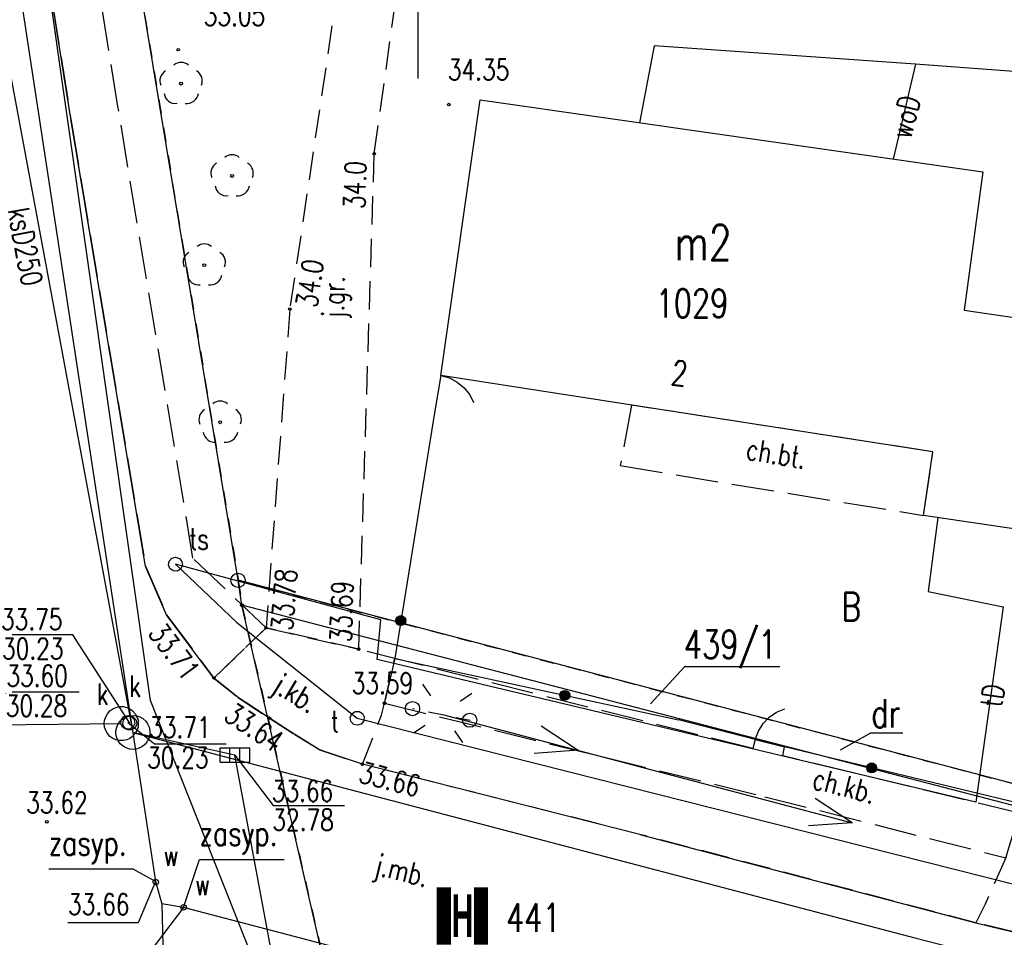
# Model space of a CAD drawing. Header units: millimetres. Extents: x 42484 to 45713, y 27065 to 28593.
# Tile 4 of 23: x 42528 to 42563, y 28471 to 28504. Entities that reach past the tile are written whole.
import ezdxf
from ezdxf.enums import TextEntityAlignment as Align

# ---------------------------------------------------------------- set-up
doc = ezdxf.new("R2010")
doc.units = ezdxf.units.MM
for name, pattern in [('2', [1, 0.5, -0.5]), ('423', [2, 1.5, -0.5]), ('424', [1.5, 1, -0.5]), ('901', [0])]:
    doc.linetypes.add(name, pattern=pattern)
for name, color, linetype in [('202-punkt_graniczny', 7, 'Continuous'), ('203-punkt_graniczny', 7, 'Continuous'), ('210-oznaczenie_konturu_uzytku_g', 7, 'Continuous'), ('211-numer_dzialki_ewidencyjnej', 7, 'Continuous'), ('218-kontur_uzytku_gruntowego', 7, 'Continuous'), ('219-dzialka_ewidencyjna', 7, 'Continuous'), ('238-Punkt_adresowy_budynku', 7, 'Continuous'), ('312-budynek_ewidencyjny', 7, 'Continuous'), ('312-oznaczenie_budynku_ewidency', 7, 'Continuous'), ('581-Numer_w_GESUT-SWPOD', 7, 'Continuous'), ('chodnik', 7, 'Continuous'), ('chodnik-Atr17', 7, 'Continuous'), ('drzewo_lisciaste', 7, 'Continuous'), ('furtka', 7, 'Continuous'), ('jezdnia', 7, 'Continuous'), ('jezdnia-Atr17', 7, 'Continuous'), ('komora_podziemna', 7, 'Continuous'), ('komora_podziemna-Atr17', 7, 'Continuous'), ('kratka_sciekowa', 7, 'Continuous'), ('kraweznik', 7, 'Continuous'), ('latarnia', 7, 'Continuous'), ('ogrodzenie_trwale', 7, 'Continuous'), ('opisy', 7, 'Continuous'), ('pikieta_naturalna', 7, 'Continuous'), ('pikieta_naturalna-Atr2', 7, 'Continuous'), ('pikieta_sztuczna', 7, 'Continuous'), ('pikieta_sztuczna-Atr2', 7, 'Continuous'), ('przewod_elektroenergetyczny_nis', 7, 'Continuous'), ('przewod_kanalizacyjny', 7, 'Continuous'), ('przewod_kanalizacyjny-Atr1', 7, 'Continuous'), ('przewod_telekomunikacyjny_podzi', 7, 'Continuous'), ('przewod_wodociagowy', 7, 'Continuous'), ('przewod_wodociagowy-Atr1', 7, 'Continuous'), ('rzedna-Atr2', 7, 'Continuous'), ('rzedna-Atr3', 7, 'Continuous'), ('slupek_telekomunikacyjny', 7, 'Continuous'), ('slupek_telekomunikacyjny-Atr17', 7, 'Continuous'), ('studnia_kanalizacyjna', 7, 'Continuous'), ('wlaz_do_komory_lub_kanalu_-_kwa', 7, 'Continuous'), ('wlaz_do_komory_lub_kanalu_-_okr', 7, 'Continuous'), ('zasuwa_lub_zawor', 7, 'Continuous'), ('zasuwa_lub_zawor-Atr17', 7, 'Continuous')]:
    doc.layers.add(name, color=color, linetype=linetype)
doc.styles.add('ARIAL', font='arial.ttf')
doc.styles.add('STYL_ARIAL', font='simplex', dxfattribs={"width": 0.75, "oblique": 0.1})

# ---------------------------------------------------------------- blocks, each defined once
blk = doc.blocks.new('202')
at = {"color": 0}
blk.add_circle((0, 0), 0.25, dxfattribs=at)
blk = doc.blocks.new('203')
at = {"color": 0}
blk.add_circle((0, 0), 0.05, dxfattribs=at)
blk = doc.blocks.new('US15')
at = {"color": 7}
blk.add_polyline3d([(0, 0.25, 0), (0.1352, 0.2103, 0), (0.2274, 0.1039, 0), (0.2475, -0.0356, 0), (0.1889, -0.1637, 0), (0.0704, -0.2399, 0), (-0.0704, -0.2399, 0), (-0.1889, -0.1637, 0), (-0.2475, -0.0356, 0), (-0.2274, 0.1039, 0), (-0.1352, 0.2103, 0), (0, 0.25, 0)], dxfattribs=at)
blk = doc.blocks.new('US22')
at = {"color": 7}
blk.add_polyline3d([(0, 0.25, 0), (0.1352, 0.2103, 0), (0.2274, 0.1039, 0), (0.2475, -0.0356, 0), (0.1889, -0.1637, 0), (0.0704, -0.2399, 0), (-0.0704, -0.2399, 0), (-0.1889, -0.1637, 0), (-0.2475, -0.0356, 0), (-0.2274, 0.1039, 0), (-0.1352, 0.2103, 0), (0, 0.25, 0)], dxfattribs=at)
blk = doc.blocks.new('US05')
at = {"color": 7}
for points in [[(-0.525, 0.25, 0), (-0.175, 0.25, 0)], [(-0.525, -0.25, 0), (-0.525, 0.25, 0)], [(-0.175, 0.25, 0), (0.175, 0.25, 0)], [(-0.175, -0.25, 0), (-0.175, 0.25, 0)], [(0.175, 0.25, 0), (0.525, 0.25, 0)], [(0.175, -0.25, 0), (0.175, 0.25, 0)], [(0.525, -0.25, 0), (0.525, 0.25, 0)], [(-0.525, -0.25, 0), (-0.175, -0.25, 0)], [(-0.175, -0.25, 0), (0.175, -0.25, 0)], [(0.175, -0.25, 0), (0.525, -0.25, 0)]]:
    blk.add_polyline3d(points, dxfattribs=at)
blk = doc.blocks.new('US09')
at = {"color": 7}
blk.add_polyline3d([(0.25, 0.0005, 0), (0.2103, -0.1347, 0), (0.1038, -0.227, 0), (-0.0356, -0.247, 0), (-0.1637, -0.1885, 0), (-0.2399, -0.07, 0), (-0.2399, 0.0709, 0), (-0.1637, 0.1894, 0), (-0.0356, 0.2479, 0), (0.1038, 0.2279, 0), (0.2103, 0.1356, 0), (0.25, 0.0005, 0)], dxfattribs=at)
blk = doc.blocks.new('OK04')
at = {"color": 7}
blk.add_polyline3d([(0, 0.001, 0), (0.0328, 0.3129, 0), (0.1297, 0.6111, 0), (0.2865, 0.8827, 0), (0.4963, 1.1157, 0), (0.75, 1.3, 0)], dxfattribs=at)
blk = doc.blocks.new('PW01')
at = {"color": 7}
blk.add_polyline3d([(0.045, 0, 0), (0.0318, -0.0318, 0), (0, -0.045, 0), (-0.0318, -0.0318, 0), (-0.045, 0, 0), (-0.0318, 0.0318, 0), (0, 0.045, 0), (0.0318, 0.0318, 0), (0.045, 0, 0)], dxfattribs=at)
blk = doc.blocks.new('922')
at = {"color": 0}
blk.add_circle((0, 0), 0.05, dxfattribs=at)
for centre, radius, start, end in [((0, 0.35), 0.4, 50.114, 129.886), ((-0.35, 0.1), 0.4, 119.8482, 203.5195), ((0.35, 0.1), 0.4, 336.8845, 60.1518), ((-0.2, -0.3), 0.4, 187.477, 278.4788), ((0.2, -0.275), 0.425, 262.6459, 349.6289)]:
    blk.add_arc(centre, radius, start, end, dxfattribs=at)
blk = doc.blocks.new('510')
at = {"color": 0}
blk.add_circle((0, 0), 0.25, dxfattribs=at)
blk = doc.blocks.new('515')
at = {"color": 0}
for p, q in [((0, 1.25), (0, 0.75)), ((-1.25, 0), (-0.75, 0)), ((0.75, 0), (1.25, 0)), ((0, -0.75), (0, -1.25))]:
    blk.add_line(p, q, dxfattribs=at)

msp = doc.modelspace()

# ---------------------------------------------------------------- linework, layer by layer
at = {"color": 10, "const_width": 0.5, "elevation": -1900}
for points in [[(42542.839, 28473.213), (42542.839, 28471.195)], [(42544.149, 28473.213), (42544.149, 28471.195)]]:
    msp.add_lwpolyline(points, dxfattribs=at)
at = {"layer": '210-oznaczenie_konturu_uzytku_g', "color": 3}
msp.add_polyline3d([(42559.044, 28478.66, 0), (42557.9, 28478.66, 0), (42556.827, 28478.053, 0)], dxfattribs=at)
at = {"layer": '218-kontur_uzytku_gruntowego', "color": 3, "linetype": '2'}
for points in [[(42530.491, 28514.846, 0), (42535.581, 28484.056, 0)], [(42535.581, 28484.056, 0), (42579.361, 28472.566, 0)], [(42535.581, 28484.056, 0), (42535.711, 28483.176, 0)], [(42535.711, 28483.176, 0), (42535.581, 28484.056, 0)], [(42535.711, 28483.176, 0), (42539.141, 28468.246, 0)]]:
    msp.add_polyline3d(points, dxfattribs=at)
at = {"layer": '219-dzialka_ewidencyjna', "color": 7}
for points in [[(42535.571, 28484.056, 0), (42530.491, 28514.846, 0)], [(42535.711, 28483.176, 0), (42535.571, 28484.056, 0)], [(42579.361, 28472.566, 0), (42535.571, 28484.056, 0)], [(42539.141, 28468.246, 0), (42535.711, 28483.176, 0)], [(42579.241, 28471.866, 0), (42535.711, 28483.176, 0)]]:
    msp.add_polyline3d(points, dxfattribs=at)
at = {"layer": '312-budynek_ewidencyjny', "color": 7}
for points in [[(42542.731, 28491.286, 0), (42544.121, 28501.026, 0)], [(42544.121, 28501.026, 0), (42561.861, 28498.476, 0)], [(42561.861, 28498.476, 0), (42561.201, 28493.596, 0)], [(42561.201, 28493.596, 0), (42565.861, 28492.916, 0)], [(42560.101, 28488.596, 0), (42542.731, 28491.286, 0)], [(42559.771, 28486.346, 0), (42560.101, 28488.596, 0)], [(42564.781, 28485.606, 0), (42559.771, 28486.346, 0)]]:
    msp.add_polyline3d(points, dxfattribs=at)
at = {"layer": '581-Numer_w_GESUT-SWPOD', "color": 7}
for points in [[(42533.641, 28472.506, 0), (42534.211, 28474.196, 0), (42537.195, 28474.196, 0)], [(42532.661, 28473.416, 0), (42531.871, 28473.856, 0), (42528.887, 28473.856, 0)]]:
    msp.add_polyline3d(points, dxfattribs=at)
at = {"layer": 'chodnik', "color": 7, "linetype": '423'}
for points in [[(42533.981, 28484.836, 0), (42531.331, 28500.786, 0), (42528.151, 28520.496, 0), (42527.751, 28522.856, 0), (42526.351, 28531.606, 0), (42528.531, 28531.896, 0), (42528.351, 28533.066, 0), (42526.131, 28532.786, 0), (42524.921, 28540.896, 0), (42523.351, 28540.606, 0), (42526.191, 28522.266, 0), (42529.691, 28500.206, 0), (42532.301, 28484.556, 0), (42533.051, 28482.836, 0), (42534.721, 28480.606, 0), (42536.561, 28482.376, 0), (42533.981, 28484.836, 0)], [(42549.461, 28490.246, 0), (42549.061, 28488.106, 0), (42559.771, 28486.346, 0), (42560.101, 28488.596, 0), (42549.461, 28490.246, 0)], [(42541.101, 28481.296, 0), (42540.741, 28479.716, 0), (42554.171, 28476.416, 0), (42562.671, 28474.256, 0), (42563.161, 28475.836, 0), (42554.801, 28477.856, 0), (42554.861, 28478.176, 0), (42553.831, 28478.436, 0), (42553.741, 28478.116, 0), (42541.101, 28481.296, 0)]]:
    msp.add_polyline3d(points, dxfattribs=at)
at = {"layer": 'furtka', "color": 7}
for points in [[(42542.731, 28491.286, 0), (42542.521, 28490.036, 0)], [(42553.831, 28478.436, 0), (42554.861, 28478.176, 0)]]:
    msp.add_polyline3d(points, dxfattribs=at)
at = {"layer": 'jezdnia', "color": 7, "linetype": '424'}
for points in [[(42529.691, 28500.206, 0), (42526.191, 28522.266, 0)], [(42541.591, 28507.776, 0), (42544.571, 28516.176, 0), (42547.801, 28521.236, 0), (42544.681, 28521.376, 0), (42541.511, 28515.236, 0), (42539.991, 28511.056, 0), (42537.401, 28493.636, 0), (42536.561, 28482.376, 0), (42539.831, 28481.626, 0), (42540.381, 28499.126, 0), (42541.591, 28507.776, 0)], [(42532.301, 28484.556, 0), (42529.691, 28500.206, 0)], [(42533.051, 28482.836, 0), (42532.301, 28484.556, 0)], [(42534.721, 28480.606, 0), (42533.051, 28482.836, 0)], [(42538.451, 28478.076, 0), (42539.961, 28477.566, 0), (42540.641, 28479.296, 0), (42540.741, 28479.716, 0), (42541.101, 28481.296, 0), (42539.831, 28481.626, 0), (42536.561, 28482.376, 0), (42534.721, 28480.606, 0), (42535.591, 28479.906, 0), (42536.681, 28479.186, 0), (42537.571, 28478.616, 0), (42538.451, 28478.076, 0)], [(42535.591, 28479.906, 0), (42534.721, 28480.606, 0)], [(42536.681, 28479.186, 0), (42535.591, 28479.906, 0)], [(42537.571, 28478.616, 0), (42536.681, 28479.186, 0)], [(42538.451, 28478.076, 0), (42537.571, 28478.616, 0)], [(42539.961, 28477.566, 0), (42538.451, 28478.076, 0)], [(42549.751, 28475.086, 0), (42539.961, 28477.566, 0)], [(42561.611, 28471.966, 0), (42567.271, 28470.596, 0), (42567.261, 28471.456, 0), (42567.401, 28473.126, 0), (42567.851, 28474.586, 0), (42563.161, 28475.836, 0), (42562.671, 28474.256, 0), (42561.941, 28472.616, 0), (42561.611, 28471.966, 0)], [(42561.611, 28471.966, 0), (42549.751, 28475.086, 0)], [(42567.271, 28470.596, 0), (42561.611, 28471.966, 0)]]:
    msp.add_polyline3d(points, dxfattribs=at)
at = {"layer": 'komora_podziemna', "color": 34}
msp.add_polyline3d([(42532.051, 28478.996, 0), (42532.041, 28478.876, 0), (42532.001, 28478.756, 0), (42531.941, 28478.646, 0), (42531.851, 28478.546, 0), (42531.751, 28478.476, 0), (42531.641, 28478.426, 0), (42531.511, 28478.396, 0), (42531.391, 28478.396, 0), (42531.261, 28478.426, 0), (42531.151, 28478.476, 0), (42531.051, 28478.546, 0), (42530.961, 28478.646, 0), (42530.901, 28478.756, 0), (42530.861, 28478.876, 0), (42530.851, 28478.996, 0), (42530.861, 28479.116, 0), (42530.901, 28479.236, 0), (42530.961, 28479.346, 0), (42531.051, 28479.446, 0), (42531.151, 28479.516, 0), (42531.261, 28479.566, 0), (42531.391, 28479.596, 0), (42531.511, 28479.596, 0), (42531.641, 28479.566, 0), (42531.751, 28479.516, 0), (42531.851, 28479.446, 0), (42531.941, 28479.346, 0), (42532.001, 28479.236, 0), (42532.041, 28479.116, 0), (42532.051, 28478.996, 0)], dxfattribs=at)
at = {"layer": 'kraweznik', "color": 7}
for points in [[(42549.751, 28475.086, 0), (42539.961, 28477.566, 0), (42538.451, 28478.076, 0), (42537.571, 28478.616, 0), (42536.681, 28479.186, 0), (42535.591, 28479.906, 0), (42534.721, 28480.606, 0), (42533.051, 28482.836, 0), (42532.301, 28484.556, 0), (42529.691, 28500.206, 0), (42526.191, 28522.266, 0), (42523.351, 28540.606, 0), (42522.681, 28544.736, 0), (42521.999, 28548.833, 0)], [(42549.751, 28475.086, 0), (42561.611, 28471.966, 0), (42567.271, 28470.596, 0), (42567.451, 28470.556, 0), (42587.381, 28465.676, 0), (42592.597, 28464.455, 0), (42604.189, 28461.599, 0), (42605.257, 28462.636, 0), (42605.354, 28463.577, 0), (42605.633, 28465.303, 0), (42609.801, 28464.087, 0)]]:
    msp.add_polyline3d(points, dxfattribs=at)
at = {"layer": 'latarnia', "color": 7, "linetype": '2'}
msp.add_polyline3d([(42543.761, 28479.106, 0), (42541.731, 28479.516, 0)], dxfattribs=at)
at = {"layer": 'ogrodzenie_trwale', "color": 7, "linetype": '901'}
for points in [[(42542.521, 28490.036, 0), (42541.101, 28481.296, 0), (42551.121, 28479.126, 0)], [(42553.831, 28478.436, 0), (42551.121, 28479.126, 0)], [(42579.811, 28472.156, 0), (42554.861, 28478.176, 0)]]:
    msp.add_polyline3d(points, dxfattribs=at)
at = {"layer": 'ogrodzenie_trwale', "color": 7}
for centre, radius in [((42541.318, 28482.634), 0.175), ((42541.318, 28482.634), 0.158), ((42541.318, 28482.634), 0.14), ((42541.318, 28482.634), 0.122), ((42541.318, 28482.634), 0.105), ((42541.318, 28482.634), 0.0875), ((42541.318, 28482.634), 0.07), ((42541.318, 28482.634), 0.0525), ((42541.318, 28482.634), 0.035), ((42547.107, 28479.996), 0.175), ((42547.107, 28479.996), 0.158), ((42547.107, 28479.996), 0.14), ((42547.107, 28479.996), 0.122), ((42547.107, 28479.996), 0.105), ((42547.107, 28479.996), 0.0875), ((42547.107, 28479.996), 0.07), ((42547.107, 28479.996), 0.0525), ((42547.107, 28479.996), 0.035), ((42557.939, 28477.434), 0.175), ((42557.939, 28477.434), 0.158), ((42557.939, 28477.434), 0.14), ((42557.939, 28477.434), 0.122), ((42557.939, 28477.434), 0.105), ((42557.939, 28477.434), 0.0875), ((42557.939, 28477.434), 0.07), ((42557.939, 28477.434), 0.0525), ((42557.939, 28477.434), 0.035)]:
    msp.add_circle(centre, radius, dxfattribs=at)
at = {"layer": 'opisy', "color": 7}
msp.add_polyline3d([(42541.931, 28501.776, 0), (42541.931, 28506.776, 0)], dxfattribs=at)
at = {"layer": 'przewod_elektroenergetyczny_nis', "color": 1}
for points in [[(42542.784, 28479.313, 0), (42557.252, 28475.492, 0), (42555.949, 28476.356, 0)], [(42546.277, 28478.913, 0), (42547.573, 28478.062, 0), (42546.03, 28477.941, 0)], [(42555.712, 28475.395, 0), (42557.24, 28475.505, 0)]]:
    msp.add_polyline3d(points, dxfattribs=at)
at = {"layer": 'przewod_kanalizacyjny', "color": 34}
for points in [[(42521.467, 28548.845, 0), (42521.861, 28545.636, 0), (42522.341, 28540.936, 0), (42523.411, 28533.116, 0), (42525.651, 28511.976, 0), (42531.861, 28478.686, 0)], [(42523.42, 28418.974, 0), (42526.401, 28433.876, 0), (42524.711, 28478.926, 0), (42531.451, 28478.996, 0)], [(42531.861, 28478.686, 0), (42559.461, 28471.436, 0), (42589.791, 28463.656, 0), (42606.761, 28459.566, 0), (42629.271, 28453.846, 0)], [(42533.24, 28417.168, 0), (42535.151, 28433.086, 0), (42536.611, 28445.216, 0), (42537.241, 28461.746, 0), (42536.981, 28469.726, 0), (42535.461, 28477.886, 0), (42531.861, 28478.686, 0)]]:
    msp.add_polyline3d(points, dxfattribs=at)
at = {"layer": 'przewod_telekomunikacyjny_podzi', "color": 30}
for points in [[(42537.861, 28449.386, 0), (42539.101, 28451.146, 0), (42539.481, 28458.666, 0), (42536.411, 28469.906, 0), (42532.481, 28479.816, 0), (42525.881, 28526.076, 0), (42522.968, 28548.812, 0)], [(42560.271, 28486.276, 0), (42559.931, 28483.666, 0), (42562.581, 28483.116, 0), (42561.621, 28476.226, 0), (42550.811, 28478.806, 0), (42540.481, 28481.266, 0), (42540.611, 28482.656, 0), (42533.361, 28484.626, 0)], [(42533.361, 28484.626, 0), (42535.531, 28482.566, 0), (42539.781, 28479.186, 0), (42573.521, 28470.656, 0), (42604.241, 28462.806, 0), (42625.921, 28457.706, 0), (42634.371, 28455.326, 0)]]:
    msp.add_polyline3d(points, dxfattribs=at)
at = {"layer": 'przewod_wodociagowy', "color": 5}
for points in [[(42523.991, 28531.696, 0), (42527.351, 28508.266, 0), (42532.661, 28473.416, 0), (42532.881, 28472.636, 0)], [(42559.491, 28502.286, 0), (42550.261, 28502.926, 0), (42549.741, 28500.216, 0)], [(42559.491, 28502.286, 0), (42558.701, 28498.926, 0)], [(42613.871, 28496.406, 0), (42608.731, 28496.786, 0), (42586.711, 28498.576, 0), (42571.601, 28501.536, 0), (42569.421, 28501.546, 0), (42559.491, 28502.286, 0)], [(42663.781, 28439.396, 0), (42645.691, 28443.546, 0), (42636.561, 28445.926, 0), (42635.121, 28446.296, 0), (42587.441, 28458.486, 0), (42579.011, 28460.806, 0), (42544.421, 28469.676, 0), (42533.641, 28472.506, 0), (42532.881, 28472.636, 0)], [(42532.881, 28472.636, 0), (42533.311, 28455.126, 0)]]:
    msp.add_polyline3d(points, dxfattribs=at)
at = {"layer": 'rzedna-Atr2', "color": 7}
for points in [[(42531.751, 28479.016, 0), (42529.741, 28482.136, 0), (42527.204, 28482.136, 0)], [(42524.841, 28478.786, 0), (42527.431, 28480.116, 0), (42529.963, 28480.116, 0)], [(42531.681, 28479.036, 0), (42532.621, 28478.286, 0), (42535.153, 28478.286, 0)], [(42535.461, 28477.886, 0), (42536.809, 28476.109, 0), (42539.326, 28476.109, 0)], [(42532.661, 28473.416, 0), (42532.041, 28471.966, 0), (42529.568, 28471.966, 0)], [(42533.641, 28472.506, 0), (42531.981, 28470.306, 0), (42529.444, 28470.306, 0)]]:
    msp.add_polyline3d(points, dxfattribs=at)
at = {"layer": 'studnia_kanalizacyjna', "color": 34}
msp.add_polyline3d([(42531.861, 28479.286, 0), (42531.981, 28479.276, 0), (42532.101, 28479.236, 0), (42532.211, 28479.176, 0), (42532.311, 28479.086, 0), (42532.381, 28478.986, 0), (42532.431, 28478.876, 0), (42532.461, 28478.746, 0), (42532.461, 28478.626, 0), (42532.431, 28478.496, 0), (42532.381, 28478.386, 0), (42532.311, 28478.286, 0), (42532.211, 28478.196, 0), (42532.101, 28478.136, 0), (42531.981, 28478.096, 0), (42531.861, 28478.086, 0), (42531.741, 28478.096, 0), (42531.621, 28478.136, 0), (42531.511, 28478.196, 0), (42531.411, 28478.286, 0), (42531.341, 28478.386, 0), (42531.291, 28478.496, 0), (42531.261, 28478.626, 0), (42531.261, 28478.746, 0), (42531.291, 28478.876, 0), (42531.341, 28478.986, 0), (42531.411, 28479.086, 0), (42531.511, 28479.176, 0), (42531.621, 28479.236, 0), (42531.741, 28479.276, 0), (42531.861, 28479.286, 0)], dxfattribs=at)
at = {"layer": 'wlaz_do_komory_lub_kanalu_-_kwa', "color": 7}
msp.add_polyline3d([(42554.703, 28480.996, 0), (42551.333, 28480.996, 0), (42550.135, 28479.698, 0)], dxfattribs=at)
at = {"layer": 'zasuwa_lub_zawor', "color": 5}
for points in [[(42532.595, 28473.336, 0), (42532.569, 28473.408, 0), (42532.601, 28473.477, 0), (42532.673, 28473.504, 0), (42532.743, 28473.471, 0), (42532.769, 28473.399, 0), (42532.736, 28473.33, 0), (42532.664, 28473.304, 0), (42532.595, 28473.336, 0)], [(42533.577, 28472.438, 0), (42533.55, 28472.51, 0), (42533.583, 28472.58, 0), (42533.655, 28472.606, 0), (42533.724, 28472.573, 0), (42533.75, 28472.501, 0), (42533.718, 28472.432, 0), (42533.646, 28472.406, 0), (42533.577, 28472.438, 0)]]:
    msp.add_polyline3d(points, dxfattribs=at)

# ---------------------------------------------------------------- block references
at = {"layer": '202-punkt_graniczny', "color": 7}
msp.add_blockref('202', (42535.571, 28484.056), dxfattribs=at)
at = {"layer": '203-punkt_graniczny', "color": 7}
msp.add_blockref('203', (42535.711, 28483.176), dxfattribs=at)
at = {"layer": 'drzewo_lisciaste', "color": 3}
for p in [(42533.561, 28501.596), (42535.361, 28498.336), (42534.381, 28495.186), (42534.941, 28489.636)]:
    msp.add_blockref('922', p, dxfattribs=at)
at = {"layer": 'furtka', "color": 7}
for p, rotation in [((42542.731, 28491.286), 260.46088), ((42553.831, 28478.436), 345.8316)]:
    msp.add_blockref('OK04', p, dxfattribs=dict(at, rotation=rotation))
at = {"layer": 'komora_podziemna', "color": 30, "rotation": 345.75138}
msp.add_blockref('US15', (42539.781, 28479.186), dxfattribs=at)
at = {"layer": 'kratka_sciekowa', "color": 34}
msp.add_blockref('US05', (42535.461, 28477.886), dxfattribs=at)
at = {"layer": 'latarnia', "color": 7, "rotation": 304.27985}
msp.add_blockref('515', (42542.793, 28479.358), dxfattribs=at)
at = {"layer": 'latarnia', "color": 7}
for p in [(42541.731, 28479.526), (42543.751, 28479.116)]:
    msp.add_blockref('510', p, dxfattribs=at)
at = {"layer": 'pikieta_naturalna', "color": 7}
for p in [(42540.381, 28499.126), (42537.401, 28493.636)]:
    msp.add_blockref('PW01', p, dxfattribs=at)
at = {"layer": 'pikieta_sztuczna', "color": 7}
for p in [(42533.461, 28502.796), (42543.011, 28500.856), (42536.561, 28482.376), (42539.831, 28481.626), (42534.721, 28480.606), (42540.741, 28479.716), (42536.681, 28479.186), (42539.961, 28477.566)]:
    msp.add_blockref('PW01', p, dxfattribs=at)
at = {"layer": 'pikieta_sztuczna', "color": 7, "rotation": 180.0004199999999}
msp.add_blockref('PW01', (42528.821, 28475.526), dxfattribs=at)
at = {"layer": 'slupek_telekomunikacyjny', "color": 30, "rotation": 88.07507}
msp.add_blockref('US09', (42533.361, 28484.626), dxfattribs=at)
at = {"layer": 'wlaz_do_komory_lub_kanalu_-_okr', "color": 7}
for p in [(42531.681, 28479.036), (42531.751, 28479.016)]:
    msp.add_blockref('US22', p, dxfattribs=at)

# ---------------------------------------------------------------- texts
at = {"insert": (42543.494, 28472.213, -1900), "char_height": 1.5, "width": 1.30998, "attachment_point": 5, "style": 'ARIAL'}
msp.add_mtext('{\\W0.5;\\fArial|b1|i0|c0|p34;H\\P}', dxfattribs=at)
at = {"layer": '210-oznaczenie_konturu_uzytku_g', "color": 3, "style": 'STYL_ARIAL', "width": 0.75}
for s, p in [('B', (42556.88, 28482.327)), ('dr', (42557.92, 28478.563))]:
    msp.add_text(s, height=1, dxfattribs=at).set_placement(p, align=Align.BOTTOM_LEFT)
at = {"layer": '211-numer_dzialki_ewidencyjnej', "color": 7, "style": 'STYL_ARIAL', "width": 0.75}
for s, p in [('439/1', (42551.31, 28482.292)), ('441', (42545.031, 28472.644))]:
    msp.add_text(s, height=1, dxfattribs=at).set_placement(p, align=Align.TOP_LEFT)
at = {"layer": '238-Punkt_adresowy_budynku', "color": 7, "style": 'STYL_ARIAL', "width": 0.75}
msp.add_text('2', height=0.875, rotation=351.985, dxfattribs=at).set_placement((42551.058, 28490.675), align=Align.BOTTOM_CENTER)
at = {"layer": '312-oznaczenie_budynku_ewidency', "color": 7, "style": 'STYL_ARIAL', "width": 0.75}
msp.add_text('m2', height=1.25, dxfattribs=at).set_placement((42551.991, 28495.982), align=Align.MIDDLE_CENTER)
msp.add_text('1029', height=1, dxfattribs=at).set_placement((42550.311, 28494.336), align=Align.TOP_LEFT)
at = {"layer": '581-Numer_w_GESUT-SWPOD', "color": 5, "style": 'STYL_ARIAL', "width": 0.75}
for p in [(42534.211, 28474.425), (42528.887, 28474.085)]:
    msp.add_text('zasyp.', height=0.875, dxfattribs=at).set_placement(p, align=Align.BOTTOM_LEFT)
at = {"layer": 'chodnik-Atr17', "color": 7, "style": 'STYL_ARIAL', "width": 0.75}
for s, rotation, p in [('ch.bt.', 350.667, (42553.428, 28488.118)), ('ch.kb.', 345.742, (42555.741, 28476.497))]:
    msp.add_text(s, height=0.75, rotation=rotation, dxfattribs=at).set_placement(p, align=Align.BOTTOM_LEFT)
at = {"layer": 'jezdnia-Atr17', "color": 7, "style": 'STYL_ARIAL', "width": 0.75}
for s, rotation, p in [('j.gr.', 88.812, (42539.529, 28493.297)), ('j.kb.', 328.891, (42536.616, 28479.969)), ('j.mb.', 346.266, (42540.289, 28473.455))]:
    msp.add_text(s, height=0.75, rotation=rotation, dxfattribs=at).set_placement(p, align=Align.BOTTOM_LEFT)
at = {"layer": 'komora_podziemna-Atr17', "color": 7, "style": 'STYL_ARIAL', "width": 0.75}
msp.add_text('t', height=0.75, dxfattribs=at).set_placement((42538.841, 28478.478), align=Align.BOTTOM_LEFT)
at = {"layer": 'pikieta_naturalna-Atr2', "color": 7, "style": 'STYL_ARIAL', "width": 0.75}
msp.add_text('34.0', height=0.75, rotation=88.2, dxfattribs=at).set_placement((42540.299, 28497.998), align=Align.BOTTOM_CENTER)
msp.add_text('34.0', height=0.75, rotation=81.543, dxfattribs=at).set_placement((42537.736, 28494.599), align=Align.TOP_CENTER)
at = {"layer": 'pikieta_sztuczna-Atr2', "color": 7, "style": 'STYL_ARIAL', "width": 0.75}
for s, p in [('33.05', (42534.361, 28503.408)), ('34.35', (42542.981, 28501.488)), ('33.59', (42539.582, 28479.822)), ('33.62', (42528.095, 28475.607))]:
    msp.add_text(s, height=0.75, dxfattribs=at).set_placement(p, align=Align.BOTTOM_LEFT)
for s, rotation, p in [('33.78', 85.733, (42536.828, 28483.402)), ('33.71', 306.829, (42533.621, 28481.764)), ('33.64', 326.553, (42536.348, 28479.18)), ('33.66', 345.785, (42541.027, 28477.397))]:
    msp.add_text(s, height=0.75, rotation=rotation, dxfattribs=at).set_placement(p, align=Align.TOP_CENTER)
msp.add_text('33.69', height=0.75, rotation=88.199, dxfattribs=at).set_placement((42539.829, 28482.938), align=Align.BOTTOM_CENTER)
at = {"layer": 'przewod_kanalizacyjny-Atr1', "color": 34, "style": 'STYL_ARIAL', "width": 0.75}
msp.add_text('ksD250', height=0.75, rotation=280.567, dxfattribs=at).set_placement((42527.811, 28497.204), align=Align.MIDDLE_LEFT)
at = {"layer": 'przewod_telekomunikacyjny_podzi', "color": 30, "style": 'STYL_ARIAL', "width": 0.75}
msp.add_text('tD', height=0.75, rotation=82.068, dxfattribs=at).set_placement((42562.153, 28479.598), align=Align.MIDDLE_LEFT)
at = {"layer": 'przewod_wodociagowy-Atr1', "color": 5, "style": 'STYL_ARIAL', "width": 0.75}
msp.add_text('woD', height=0.75, rotation=76.768, dxfattribs=at).set_placement((42558.959, 28499.7), align=Align.MIDDLE_LEFT)
at = {"layer": 'rzedna-Atr2', "color": 34, "style": 'STYL_ARIAL', "width": 0.75}
for s, p in [('33.75', (42527.204, 28482.079)), ('33.60', (42527.395, 28480.083)), ('33.71', (42532.436, 28478.264)), ('33.66', (42536.763, 28476.015))]:
    msp.add_text(s, height=0.75, dxfattribs=at).set_placement(p, align=Align.BOTTOM_LEFT)
at = {"layer": 'rzedna-Atr2', "color": 5, "style": 'STYL_ARIAL', "width": 0.75}
msp.add_text('33.66', height=0.75, dxfattribs=at).set_placement((42529.568, 28472.016), align=Align.BOTTOM_LEFT)
at = {"layer": 'rzedna-Atr3', "color": 34, "style": 'STYL_ARIAL', "width": 0.75}
for s, p in [('30.23', (42527.24, 28481.042)), ('30.28', (42527.372, 28479.021)), ('30.23', (42532.364, 28477.194)), ('32.78', (42536.784, 28474.996))]:
    msp.add_text(s, height=0.75, dxfattribs=at).set_placement(p, align=Align.BOTTOM_LEFT)
at = {"layer": 'slupek_telekomunikacyjny-Atr17', "color": 30, "style": 'STYL_ARIAL', "width": 0.75}
msp.add_text('ts', height=0.75, dxfattribs=at).set_placement((42533.841, 28484.918), align=Align.BOTTOM_LEFT)
at = {"layer": 'wlaz_do_komory_lub_kanalu_-_okr', "color": 7, "style": 'STYL_ARIAL', "width": 0.75}
for p in [(42531.731, 28479.718), (42530.581, 28479.438)]:
    msp.add_text('k', height=0.75, dxfattribs=at).set_placement(p, align=Align.BOTTOM_LEFT)
at = {"layer": 'zasuwa_lub_zawor-Atr17', "color": 5, "style": 'STYL_ARIAL', "width": 0.75}
for p in [(42532.941, 28473.748), (42534.051, 28472.718)]:
    msp.add_text('w', height=0.75, dxfattribs=at).set_placement(p, align=Align.BOTTOM_LEFT)

doc.saveas('drawing.dxf')
